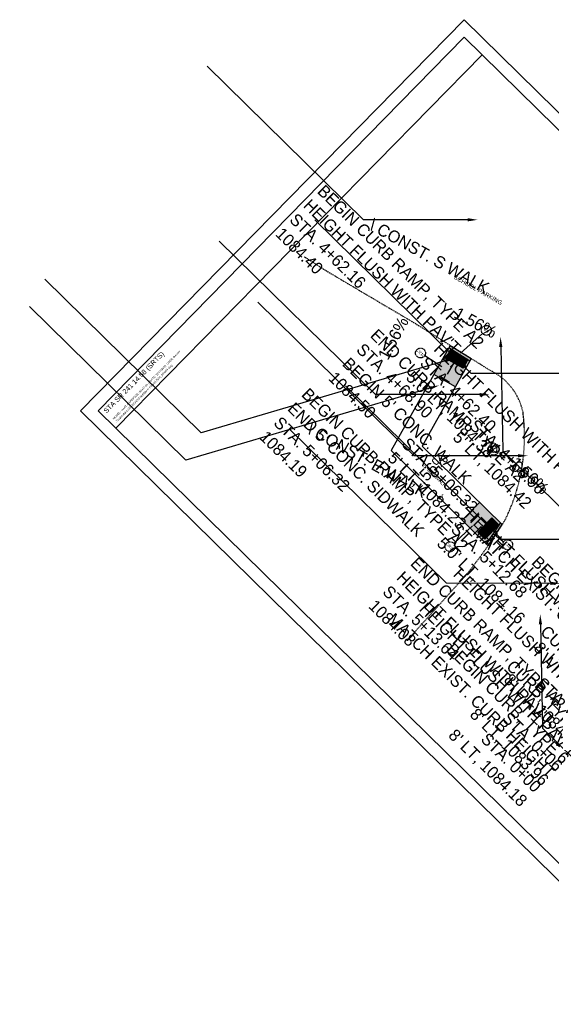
# Model space of a CAD drawing. Header units: feet. Extents: x 2248241 to 2254587, y 438097 to 439087.
# Tile 1 of 8: x 2248241 to 2248348, y 438889 to 439087. Entities that reach past the tile are written whole.
import ezdxf
from ezdxf import colors
from ezdxf.entities.mleader import LeaderData, LeaderLine
from ezdxf.enums import TextEntityAlignment as Align
from ezdxf.math import Vec2, Vec3

# ---------------------------------------------------------------- set-up
doc = ezdxf.new("R2010")
doc.units = ezdxf.units.FT
doc.header["$MEASUREMENT"] = 0
for name, pattern in [('CL', [2, 0.3, -0.15, 1.4, -0.15]), ('OhDOT_USTN1', [0.055, 0.014, -0.041]), ('OhDOT_USTN3', [0.22, 0.165, -0.055]), ('OhDOT_USTN5', [0.11, 0.055, -0.055])]:
    doc.linetypes.add(name, pattern=pattern)
doc.layers.add('5PPBLDG-HAT', color=253, linetype='Continuous', transparency=0.6)
doc.layers.add('PV_P_Curb-Ramp', color=231, linetype='Continuous', transparency=0.5)
for name, color, linetype in [('GE_P_CL', 7, 'CL'), ('GE_P_CL_Text', 7, 'Continuous'), ('LT_X_Foundation', 7, 'OhDOT_USTN1'), ('LT_X_Poles', 2, 'Continuous'), ('PV_P_Curb', 120, 'Continuous'), ('PV_P_Parking_Lot', 5, 'Continuous'), ('PV_P_Walk', 231, 'Continuous'), ('PV_X_Parking_Lot', 7, 'OhDOT_USTN5'), ('SH_Border', 7, 'Continuous'), ('SH_Data', 7, 'Continuous'), ('SH_Text', 7, 'Continuous'), ('TX_P_20', 7, 'Continuous')]:
    doc.layers.add(name, color=color, linetype=linetype)
doc.styles.add('OHDOTSymbols', font='arial.ttf')
doc.styles.add('Slanted-Normal', font='font31.shx', dxfattribs={"height": 0.12})
doc.styles.get("Standard").update_dxf_attribs({"font": 'arial.ttf'})

# ---------------------------------------------------------------- blocks, each defined once
blk = doc.blocks.new('LPOLE')
at = {"layer": 'LT_X_Poles', "color": 2, "linetype": 'Continuous', "lineweight": 0, "flags": 128}
blk.add_lwpolyline([(0.039, 0.148), (-0.039, -0.152), (0.079, -0.152)], dxfattribs=at)
at = {"layer": 'LT_X_Poles', "color": 2, "linetype": 'Continuous', "lineweight": 0}
blk.add_circle((0, 0), 0.065, dxfattribs=at)
blk = doc.blocks.new('HANDFEELERS')
at = {"layer": 'PV_P_Curb-Ramp'}
for p, q in [((0.52, 1.87), (2.52, 2)), ((0.79, -2.12), (2.79, -1.99))]:
    blk.add_line(p, q, dxfattribs=at)
for points in [[(2.79, -1.99), (2.52, 2)], [(0.79, -2.12), (0.52, 1.87)]]:
    blk.add_lwpolyline(points, dxfattribs=at)
for centre, radius in [((0.74, 1.68), 0.0583), ((0.75, 1.48), 0.0583), ((0.76, 1.28), 0.0583), ((0.74, 1.68), 0.03), ((0.75, 1.48), 0.03), ((0.78, 1.08), 0.0583), ((0.76, 1.28), 0.03), ((0.79, 0.89), 0.0583), ((0.8, 0.69), 0.0583), ((0.78, 1.08), 0.03), ((0.79, 0.89), 0.03), ((0.82, 0.49), 0.0583), ((0.8, 0.69), 0.03), ((0.83, 0.29), 0.0583), ((0.82, 0.49), 0.03), ((0.84, 0.09), 0.0583), ((0.83, 0.29), 0.03), ((0.84, 0.09), 0.03), ((0.93, 1.7), 0.0583), ((0.95, 1.5), 0.0583), ((0.93, 1.7), 0.03), ((0.96, 1.3), 0.0583), ((0.95, 1.5), 0.03), ((0.98, 1.1), 0.0583), ((0.96, 1.3), 0.03), ((0.99, 0.9), 0.0583), ((1, 0.7), 0.0583), ((0.98, 1.1), 0.03), ((0.99, 0.9), 0.03), ((1.02, 0.5), 0.0583), ((1, 0.7), 0.03), ((1.03, 0.3), 0.0583), ((1.04, 0.1), 0.0583), ((1.02, 0.5), 0.03), ((1.03, 0.3), 0.03), ((1.04, 0.1), 0.03), ((1.13, 1.71), 0.0583), ((1.15, 1.51), 0.0583), ((1.13, 1.71), 0.03), ((1.16, 1.31), 0.0583), ((1.15, 1.51), 0.03), ((1.18, 1.11), 0.0583), ((1.16, 1.31), 0.03), ((1.19, 0.91), 0.0583), ((1.2, 0.71), 0.0583), ((1.18, 1.11), 0.03), ((1.19, 0.91), 0.03), ((1.22, 0.51), 0.0583), ((1.2, 0.71), 0.03), ((1.23, 0.31), 0.0583), ((1.24, 0.11), 0.0583), ((1.22, 0.51), 0.03), ((1.23, 0.31), 0.03), ((1.24, 0.11), 0.03), ((1.33, 1.72), 0.0583), ((1.35, 1.52), 0.0583), ((1.33, 1.72), 0.03), ((1.36, 1.33), 0.0583), ((1.35, 1.52), 0.03), ((1.37, 1.13), 0.0583), ((1.36, 1.33), 0.03), ((1.39, 0.93), 0.0583), ((1.37, 1.13), 0.03), ((1.4, 0.73), 0.0583), ((1.39, 0.93), 0.03), ((1.42, 0.53), 0.0583), ((1.4, 0.73), 0.03), ((1.43, 0.33), 0.0583), ((1.44, 0.13), 0.0583), ((1.42, 0.53), 0.03), ((1.43, 0.33), 0.03), ((1.44, 0.13), 0.03), ((1.53, 1.74), 0.0583), ((1.55, 1.54), 0.0583), ((1.53, 1.74), 0.03), ((1.56, 1.34), 0.0583), ((1.55, 1.54), 0.03), ((1.57, 1.14), 0.0583), ((1.56, 1.34), 0.03), ((1.59, 0.94), 0.0583), ((1.57, 1.14), 0.03), ((1.6, 0.74), 0.0583), ((1.59, 0.94), 0.03), ((1.61, 0.54), 0.0583), ((1.6, 0.74), 0.03), ((1.63, 0.34), 0.0583), ((1.61, 0.54), 0.03), ((1.64, 0.14), 0.0583), ((1.63, 0.34), 0.03), ((1.66, -0.06), 0.0583), ((1.64, 0.14), 0.03), ((1.73, 1.75), 0.0583), ((1.75, 1.55), 0.0583), ((1.73, 1.75), 0.03), ((1.76, 1.35), 0.0583), ((1.75, 1.55), 0.03), ((1.77, 1.15), 0.0583), ((1.76, 1.35), 0.03), ((1.79, 0.95), 0.0583), ((1.77, 1.15), 0.03), ((1.8, 0.75), 0.0583), ((1.79, 0.95), 0.03), ((1.81, 0.55), 0.0583), ((1.8, 0.75), 0.03), ((1.83, 0.35), 0.0583), ((1.81, 0.55), 0.03), ((1.84, 0.15), 0.0583), ((1.83, 0.35), 0.03), ((1.85, -0.04), 0.0583), ((1.84, 0.15), 0.03), ((1.93, 1.76), 0.0583), ((1.95, 1.57), 0.0583), ((1.93, 1.76), 0.03), ((1.96, 1.37), 0.0583), ((1.97, 1.17), 0.0583), ((1.95, 1.57), 0.03), ((1.96, 1.37), 0.03), ((1.99, 0.97), 0.0583), ((1.97, 1.17), 0.03), ((2, 0.77), 0.0583), ((1.99, 0.97), 0.03), ((2.01, 0.57), 0.0583), ((2, 0.77), 0.03), ((2.03, 0.37), 0.0583), ((2.01, 0.57), 0.03), ((2.04, 0.17), 0.0583), ((2.03, 0.37), 0.03), ((2.05, -0.03), 0.0583), ((2.04, 0.17), 0.03), ((2.13, 1.78), 0.0583), ((2.15, 1.58), 0.0583), ((2.13, 1.78), 0.03), ((2.16, 1.38), 0.0583), ((2.17, 1.18), 0.0583), ((2.15, 1.58), 0.03), ((2.16, 1.38), 0.03), ((2.19, 0.98), 0.0583), ((2.17, 1.18), 0.03), ((2.2, 0.78), 0.0583), ((2.21, 0.58), 0.0583), ((2.19, 0.98), 0.03), ((2.2, 0.78), 0.03), ((2.23, 0.38), 0.0583), ((2.21, 0.58), 0.03), ((2.24, 0.18), 0.0583), ((2.23, 0.38), 0.03), ((2.25, -0.02), 0.0583), ((2.24, 0.18), 0.03), ((2.25, -0.02), 0.03), ((2.33, 1.79), 0.0583), ((2.35, 1.59), 0.0583), ((2.33, 1.79), 0.03), ((2.36, 1.39), 0.0583), ((2.37, 1.19), 0.0583), ((2.35, 1.59), 0.03), ((2.36, 1.39), 0.03), ((2.39, 0.99), 0.0583), ((2.37, 1.19), 0.03), ((2.4, 0.79), 0.0583), ((2.41, 0.59), 0.0583), ((2.39, 0.99), 0.03), ((2.4, 0.79), 0.03), ((2.43, 0.39), 0.0583), ((2.41, 0.59), 0.03), ((2.44, 0.2), 0.0583), ((2.43, 0.39), 0.03), ((2.45, 0), 0.0583), ((2.44, 0.2), 0.03), ((2.45, 0), 0.03), ((0.86, -0.11), 0.0583), ((0.87, -0.31), 0.0583), ((0.86, -0.11), 0.03), ((0.88, -0.51), 0.0583), ((0.87, -0.31), 0.03), ((0.9, -0.71), 0.0583), ((0.88, -0.51), 0.03), ((0.91, -0.91), 0.0583), ((0.9, -0.71), 0.03), ((0.92, -1.11), 0.0583), ((0.91, -0.91), 0.03), ((0.94, -1.31), 0.0583), ((0.92, -1.11), 0.03), ((0.95, -1.51), 0.0583), ((0.94, -1.31), 0.03), ((0.97, -1.71), 0.0583), ((0.95, -1.51), 0.03), ((0.98, -1.91), 0.0583), ((0.97, -1.71), 0.03), ((0.98, -1.91), 0.03), ((1.06, -0.1), 0.0583), ((1.07, -0.3), 0.0583), ((1.06, -0.1), 0.03), ((1.08, -0.5), 0.0583), ((1.07, -0.3), 0.03), ((1.1, -0.7), 0.0583), ((1.08, -0.5), 0.03), ((1.11, -0.9), 0.0583), ((1.1, -0.7), 0.03), ((1.12, -1.1), 0.0583), ((1.11, -0.9), 0.03), ((1.14, -1.3), 0.0583), ((1.12, -1.1), 0.03), ((1.15, -1.5), 0.0583), ((1.14, -1.3), 0.03), ((1.16, -1.7), 0.0583), ((1.15, -1.5), 0.03), ((1.18, -1.89), 0.0583), ((1.16, -1.7), 0.03), ((1.18, -1.89), 0.03), ((1.26, -0.09), 0.0583), ((1.27, -0.28), 0.0583), ((1.28, -0.48), 0.0583), ((1.26, -0.09), 0.03), ((1.27, -0.28), 0.03), ((1.3, -0.68), 0.0583), ((1.28, -0.48), 0.03), ((1.31, -0.88), 0.0583), ((1.3, -0.68), 0.03), ((1.32, -1.08), 0.0583), ((1.31, -0.88), 0.03), ((1.34, -1.28), 0.0583), ((1.32, -1.08), 0.03), ((1.35, -1.48), 0.0583), ((1.34, -1.28), 0.03), ((1.36, -1.68), 0.0583), ((1.35, -1.48), 0.03), ((1.38, -1.88), 0.0583), ((1.36, -1.68), 0.03), ((1.38, -1.88), 0.03), ((1.46, -0.07), 0.0583), ((1.47, -0.27), 0.0583), ((1.48, -0.47), 0.0583), ((1.46, -0.07), 0.03), ((1.47, -0.27), 0.03), ((1.5, -0.67), 0.0583), ((1.48, -0.47), 0.03), ((1.51, -0.87), 0.0583), ((1.52, -1.07), 0.0583), ((1.5, -0.67), 0.03), ((1.51, -0.87), 0.03), ((1.54, -1.27), 0.0583), ((1.52, -1.07), 0.03), ((1.55, -1.47), 0.0583), ((1.54, -1.27), 0.03), ((1.56, -1.67), 0.0583), ((1.55, -1.47), 0.03), ((1.58, -1.87), 0.0583), ((1.56, -1.67), 0.03), ((1.58, -1.87), 0.03), ((1.67, -0.26), 0.0583), ((1.68, -0.46), 0.0583), ((1.66, -0.06), 0.03), ((1.67, -0.26), 0.03), ((1.7, -0.66), 0.0583), ((1.68, -0.46), 0.03), ((1.71, -0.86), 0.0583), ((1.72, -1.06), 0.0583), ((1.7, -0.66), 0.03), ((1.71, -0.86), 0.03), ((1.74, -1.26), 0.0583), ((1.72, -1.06), 0.03), ((1.75, -1.46), 0.0583), ((1.74, -1.26), 0.03), ((1.76, -1.65), 0.0583), ((1.75, -1.46), 0.03), ((1.78, -1.85), 0.0583), ((1.76, -1.65), 0.03), ((1.78, -1.85), 0.03), ((1.87, -0.24), 0.0583), ((1.85, -0.04), 0.03), ((1.88, -0.44), 0.0583), ((1.87, -0.24), 0.03), ((1.9, -0.64), 0.0583), ((1.88, -0.44), 0.03), ((1.91, -0.84), 0.0583), ((1.92, -1.04), 0.0583), ((1.9, -0.64), 0.03), ((1.91, -0.84), 0.03), ((1.94, -1.24), 0.0583), ((1.92, -1.04), 0.03), ((1.95, -1.44), 0.0583), ((1.96, -1.64), 0.0583), ((1.94, -1.24), 0.03), ((1.95, -1.44), 0.03), ((1.98, -1.84), 0.0583), ((1.96, -1.64), 0.03), ((1.98, -1.84), 0.03), ((2.07, -0.23), 0.0583), ((2.05, -0.03), 0.03), ((2.08, -0.43), 0.0583), ((2.07, -0.23), 0.03), ((2.09, -0.63), 0.0583), ((2.08, -0.43), 0.03), ((2.11, -0.83), 0.0583), ((2.09, -0.63), 0.03), ((2.12, -1.03), 0.0583), ((2.11, -0.83), 0.03), ((2.14, -1.23), 0.0583), ((2.12, -1.03), 0.03), ((2.15, -1.43), 0.0583), ((2.16, -1.63), 0.0583), ((2.14, -1.23), 0.03), ((2.15, -1.43), 0.03), ((2.18, -1.83), 0.0583), ((2.16, -1.63), 0.03), ((2.18, -1.83), 0.03), ((2.27, -0.22), 0.0583), ((2.28, -0.42), 0.0583), ((2.27, -0.22), 0.03), ((2.29, -0.62), 0.0583), ((2.28, -0.42), 0.03), ((2.31, -0.82), 0.0583), ((2.29, -0.62), 0.03), ((2.32, -1.02), 0.0583), ((2.31, -0.82), 0.03), ((2.33, -1.21), 0.0583), ((2.32, -1.02), 0.03), ((2.35, -1.41), 0.0583), ((2.33, -1.21), 0.03), ((2.36, -1.61), 0.0583), ((2.35, -1.41), 0.03), ((2.38, -1.81), 0.0583), ((2.36, -1.61), 0.03), ((2.38, -1.81), 0.03), ((2.47, -0.2), 0.0583), ((2.48, -0.4), 0.0583), ((2.47, -0.2), 0.03), ((2.49, -0.6), 0.0583), ((2.48, -0.4), 0.03), ((2.51, -0.8), 0.0583), ((2.49, -0.6), 0.03), ((2.52, -1), 0.0583), ((2.51, -0.8), 0.03), ((2.53, -1.2), 0.0583), ((2.52, -1), 0.03), ((2.55, -1.4), 0.0583), ((2.53, -1.2), 0.03), ((2.56, -1.6), 0.0583), ((2.55, -1.4), 0.03), ((2.58, -1.8), 0.0583), ((2.56, -1.6), 0.03), ((2.58, -1.8), 0.03)]:
    blk.add_circle(centre, radius, dxfattribs=at)

msp = doc.modelspace()

# ---------------------------------------------------------------- hatches: boundary and pattern name
at = {"layer": '5PPBLDG-HAT'}
h = msp.add_hatch(color=256, dxfattribs=at)
h.dxf.hatch_style = 1
h.paths.add_polyline_path([(2248331.553, 439019.053), (2248327.309, 439021.708), (2248324.012, 439015.829), (2248328.373, 439013.384)])
h.paths.add_polyline_path([(2248330.872, 439018.862), (2248329.894, 439017.117), (2248326.405, 439019.074), (2248327.383, 439020.818)], flags=16)
h.paths.add_polyline_path([(2248325.356, 439015.572), (2248327.613, 439014.349), (2248328.042, 439015.14), (2248325.785, 439016.363)], flags=24)
h.paths.add_polyline_path([(2248326.606, 439016.137), (2248327.816, 439018.401), (2248327.023, 439018.825), (2248325.812, 439016.562)], flags=24)
h = msp.add_hatch(color=256, dxfattribs=at)
h.dxf.hatch_style = 1
h.paths.add_polyline_path([(2248330.872, 439018.862), (2248327.383, 439020.818), (2248326.405, 439019.074), (2248329.894, 439017.117)])
h = msp.add_hatch(color=256, dxfattribs=at)
h.dxf.hatch_style = 1
h.paths.add_polyline_path([(2248337.435, 438986.055), (2248333.22, 438990.191), (2248329.718, 438986.623), (2248334.608, 438981.823)])
h.paths.add_polyline_path([(2248334.283, 438982.843), (2248332.855, 438984.244), (2248335.657, 438987.099), (2248337.084, 438985.698)], flags=16)
h.paths.add_polyline_path([(2248331.335, 438986.653), (2248333.139, 438988.479), (2248332.499, 438989.111), (2248330.695, 438987.286)], flags=24)
h.paths.add_polyline_path([(2248333.79, 438986.965), (2248335.672, 438985.22), (2248336.284, 438985.88), (2248334.402, 438987.625)], flags=24)
h = msp.add_hatch(color=256, dxfattribs=at)
h.dxf.hatch_style = 1
h.paths.add_polyline_path([(2248337.084, 438985.698), (2248335.657, 438987.099), (2248332.855, 438984.244), (2248334.283, 438982.843)])
h.paths.add_polyline_path([(2248333.79, 438986.965), (2248335.672, 438985.22), (2248336.284, 438985.88), (2248334.402, 438987.625)], flags=9)
h = msp.add_hatch(color=256, dxfattribs=at)
h.dxf.hatch_style = 1
h.paths.add_polyline_path([(2248337.761, 438985.734), (2248337.435, 438986.055), (2248334.608, 438981.823), (2248334.935, 438981.502)])

# ---------------------------------------------------------------- linework, layer by layer
at = {"layer": 'GE_P_CL_Text'}
for p, q in [((2248329.35, 439020.167, -1627.733), (2248333.812, 439024.054, -1162.273)), ((2248325.606, 439017.387, -400.111), (2248322.186, 439019.624, -78.653)), ((2248325.035, 438990.869), (2248325.385, 438991.225)), ((2248331.821, 438985.496, -485.263), (2248328.037, 438981.974, -78.653)), ((2248336.08, 438983.83, -1359.823), (2248338.067, 438982.294, -1162.273))]:
    msp.add_line(p, q, dxfattribs=at)
at = {"layer": 'GE_P_CL_Text', "linetype": 'OhDOT_USTN3'}
for centre in [(2248334.566, 439024.711, -1083.62), (2248321.349, 439020.171), (2248338.859, 438981.683, -1083.62), (2248327.305, 438981.293)]:
    msp.add_circle(centre, 1, dxfattribs=at)
at = {"layer": 'LT_X_Foundation'}
for start, end in [(160.53969, 27.84628), (27.84628, 160.53969)]:
    msp.add_arc((2248336.062, 439000.869, 1084.069), 1.141, start, end, dxfattribs=at)
at = {"layer": 'PV_P_Curb'}
for points in [[(2248327.044, 439021.284), (2248331.288, 439018.629)], [(2248334.561, 438981.752), (2248337.435, 438986.055)]]:
    msp.add_lwpolyline(points, dxfattribs=at)
at = {"layer": 'PV_P_Parking_Lot'}
for points in [[(2248327.309, 439021.708), (2248331.553, 439019.053)], [(2248334.935, 438981.502), (2248337.761, 438985.734)]]:
    msp.add_lwpolyline(points, dxfattribs=at)
at = {"layer": 'PV_P_Walk'}
for p, q in [((2248327.309, 439021.708), (2248315.473, 439000.604)), ((2248331.553, 439019.053), (2248321.704, 439001.493)), ((2248334.935, 438981.502), (2248315.473, 439000.604)), ((2248337.761, 438985.734), (2248321.704, 439001.493)), ((2248335.657, 438987.099), (2248337.084, 438985.698)), ((2248332.855, 438984.244), (2248334.283, 438982.843))]:
    msp.add_line(p, q, dxfattribs=at)
for points in [[(2248327.383, 439020.818), (2248326.405, 439019.074)], [(2248330.872, 439018.862), (2248327.383, 439020.818)], [(2248329.894, 439017.117), (2248326.405, 439019.074)], [(2248330.872, 439018.862), (2248329.894, 439017.117)], [(2248328.373, 439013.384), (2248324.012, 439015.829)], [(2248333.22, 438990.191), (2248329.718, 438986.623)], [(2248335.657, 438987.099), (2248332.855, 438984.244)], [(2248337.084, 438985.698), (2248334.283, 438982.843)]]:
    msp.add_lwpolyline(points, dxfattribs=at)
at = {"layer": 'PV_X_Parking_Lot'}
msp.add_lwpolyline([(2248297.971, 439039.492), (2248302.781, 439036.437), (2248320.23, 439026.135), (2248335.318, 439016.698)], dxfattribs=at)
at = {"layer": 'PV_X_Parking_Lot', "elevation": 1084.036}
msp.add_lwpolyline([(2248330.35, 438975.408), (2248319.712, 438963.65)], dxfattribs=at)
at = {"layer": 'PV_X_Parking_Lot'}
for centre, radius, start, end in [((2248330.062, 439005.749), 12.146, 12.08886, 64.35871), ((2248304.249, 439003.442), 38, 333.78265, 7.33385), ((2248242.401, 439046.359), 113, 321.10557, 328.10489)]:
    msp.add_arc(centre, radius, start, end, dxfattribs=at)
at = {"layer": 'SH_Border'}
for p, q in [((2248330.099, 439087.056), (2248253.049, 439008.55)), ((2248451.427, 438967.978), (2248330.099, 439087.056)), ((2248330.132, 439083.521), (2248256.584, 439008.583)), ((2248447.892, 438967.945), (2248330.132, 439083.521)), ((2248333.701, 439080.019), (2248260.152, 439005.081)), ((2248374.377, 438889.472), (2248253.049, 439008.55)), ((2248374.343, 438893.008), (2248256.584, 439008.583))]:
    msp.add_line(p, q, dxfattribs=at)
at = {"layer": 'TX_P_20', "linetype": 'ByBlock', "lineweight": -2, "elevation": 1083.62}
for points in [[(2248327.883, 439017.987), (2248326.686, 439015.948)], [(2248327.199, 439014.284), (2248325.166, 439015.493)], [(2248335.256, 438985.26), (2248333.587, 438986.935)]]:
    msp.add_lwpolyline(points, dxfattribs=at)
at = {"layer": 'TX_P_20', "linetype": 'ByBlock', "lineweight": -2}
msp.add_lwpolyline([(2248331.376, 438986.43), (2248333.068, 438988.082)], dxfattribs=at)
at = {"layer": 'TX_P_20'}
for points in [[(2248327.478, 439017.629, 1083.62), (2248327.863, 439017.96, 1083.62), (2248327.606, 439017.522, 1083.62)], [(2248326.843, 439014.691, 1083.62), (2248327.171, 439014.305, 1083.62), (2248326.736, 439014.564, 1083.62)], [(2248331.626, 438986.909), (2248331.398, 438986.456), (2248331.761, 438986.811)], [(2248335.012, 438985.743, 1083.62), (2248335.234, 438985.287, 1083.62), (2248334.876, 438985.646, 1083.62)]]:
    msp.add_solid(points, dxfattribs=at)

# ---------------------------------------------------------------- block references
at = {"layer": '5PPBLDG-HAT'}
for p, rotation in [((2248327.684, 439017.615), 56.82517139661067), ((2248333.914, 438986.247), 311.6470958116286)]:
    msp.add_blockref('HANDFEELERS', p, dxfattribs=dict(at, rotation=rotation))
at = {"layer": 'GE_P_CL', "color": 1, "xscale": 10, "yscale": 10, "zscale": 10, "rotation": 315.5362326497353}
msp.add_blockref('LPOLE', (2248336.062, 439000.869, 1084.069), dxfattribs=at)

# ---------------------------------------------------------------- texts
at = {"layer": 'GE_P_CL_Text', "style": 'Slanted-Normal'}
for s, insert, char_height, width, attachment_point, rotation in [("BEGIN CURB RAMP, TYPE A2\\PHEIGHT FLUSH WITH PAV'T\\PSTA. 4+62.16\\P1084.40", (2248302.14, 439054.139), 2.4, 57.4825, 1, 315.53191), ('\\\\ CONST. S WALK', (2248335.447, 439034.045, 6499.932), 2.4, 87.36758, 3, 330.71431), ('1.56%', (2248327.834, 439027.349, 1083.62), 2.4, 57.4825, 7, 331.53207), ('1.56%', (2248314.815, 439018.546, 1083.62), 2.4, 57.4825, 7, 61.86537), ("END CURB RAMP, TYPE A2\\PSTA. 4+68.90\\PBEGIN 5' CONC. WALK\\P1084.50", (2248312.767, 439025.212), 2.4, 57.4825, 1, 315.53623), ('C9', (2248334.566, 439024.711, -1083.62), 0.6, 14.37063, 5, 315.53623), ("HEIGHT FLUSH WITH PAV'T\\PSTA. 4+62.40\\P5.0' LT, 1084.38", (2248325.542, 439022.472), 2.4, 57.4825, 1, 315.53191), ('CR10', (2248321.349, 439020.171), 0.6, 14.37063, 5, 315.53623), ("BEGIN CURB RAMP, TYPE A2\\PEND 5' CONC. SIDWALK\\PSTA. 5+06.32\\P1084.19", (2248298.957, 439013.357), 2.4, 57.4825, 1, 315.53191), ('\\\\ CONST. E WALK', (2248299.504, 439006.286), 2.4, 87.36758, 1, 330.71431), ("STA. 4+68.90\\P5' LT, 1084.42", (2248346.722, 438993.273), 2.4, 57.4825, 3, 315.54055), ("STA. 5+06.32\\P5' LT, 1084.23", (2248319.058, 439003.417), 2.4, 57.4825, 1, 315.53191), ('\\pxt2;1.56%', (2248320.717, 438992.319), 2.4, 57.4825, 7, 45.32754), ('1.56%', (2248339.113, 438997.759, 1083.62), 2.4, 57.4825, 7, 317.16495), ("\\pxql;5' SIDEWALK", (2248327.915, 438991.423), 0.7, 17.00038, 8, 315.53623), ('5', (2248325.511, 438991.352), 0.6, 0.96304, 8, 315.53623), ("HEIGHT FLUSH WITH PAV'T\\PSTA. 5+12.68\\P5.0' LT, 1084.16", (2248331.751, 438989.153), 2.4, 57.4825, 1, 315.53191), ("BEGIN CURB, TYPE 6\\PMATCH EXIST. CURB HEIGHT\\PSTA. 0+17\\P8' LT, 1083.37", (2248368.584, 438956.681), 2.4, 57.4825, 3, 315.54055), ('CR11', (2248327.305, 438981.293), 0.6, 14.37063, 5, 315.53623), ('C10', (2248338.859, 438981.683, -1083.62), 0.6, 14.37063, 5, 315.53623), ("END CURB RAMP, TYPE A2\\PHEIGHT FLUSH WITH PAV'T\\PSTA. 5+13.64\\P1084.08", (2248320.834, 438979.463), 2.4, 57.4825, 1, 315.53191), ("CURB, TYPE 6\\PHEIGHT FLUSH WITH PAV'T\\PSTA. 0+11\\P8' LT, 1084.02", (2248362.575, 438950.356), 2.4, 57.4825, 3, 315.54055), ("CURB, TYPE 6\\PHEIGHT FLUSH WITH PAV'T\\PSTA. 0+06\\P8' LT, 1083.96", (2248355.747, 438943.4), 2.4, 57.4825, 3, 315.54055), ("BEGIN CURB, TYPE 6\\PMATCH EXIST. CURB HEIGHT\\PSTA. 0+00\\P8' LT, 1084.18", (2248351.443, 438939.217), 2.4, 57.4825, 3, 315.54055)]:
    msp.add_mtext(s, dxfattribs=dict(at, insert=insert, char_height=char_height, width=width, attachment_point=attachment_point, rotation=rotation))
at = {"layer": 'SH_Border', "insert": (2248332.925, 439032.822), "char_height": 0.875, "attachment_point": 5, "rotation": 330.71431, "style": 'OHDOTSymbols'}
msp.add_mtext_dynamic_manual_height_columns('SCHOOL PARKING', width=59.58188, gutter_width=5, heights=[11.559], dxfattribs=at)
at = {"layer": 'SH_Data', "linetype": 'Continuous'}
for s, p in [('MODEL: SuvFt. PAPERSIZE: 34x22 (In.)  DATE: 12/17/2025  USER: fwerner', (2248259.759, 439006.785)), (':\\\\Submittal-117553\\CADDFiles\\Sheet Files\\117553_MD004.dwg', (2248260.335, 439006.22))]:
    msp.add_text(s, height=0.4, rotation=45.53623, dxfattribs=at).set_placement(p)
at = {"layer": 'SH_Text', "linetype": 'Continuous', "style": 'OHDOTSymbols'}
msp.add_text('STA SR 241 14.58 (SRTS)', height=1, rotation=45.53623, dxfattribs=at).set_placement((2248263.414, 439014.637), align=Align.TOP_CENTER)

# ---------------------------------------------------------------- leaders
at = {"layer": 'TX_P_20'}
ml = msp.add_multileader_mtext('Standard', dxfattribs=at)
ml.set_content('', color=256)
ml.set_leader_properties()
ml.build(insert=Vec2(0, 0))
ml.multileader.update_dxf_attribs({"dogleg_length": 2.2, "arrow_head_size": 2, "scale": 20})
ctx = ml.context
ctx.base_point, ctx.scale, ctx.char_height, ctx.arrow_head_size, ctx.landing_gap_size, ctx.plane_origin, ctx.plane_x_axis, ctx.plane_y_axis = Vec3(2248278.531, 439077.729), 20, 2, 2, 1.8, Vec3(2248316.361, 439096.167), Vec3(-0.7136408, 0.7005119), Vec3(-0.7005119, -0.7136408)
notes = []
notes.append((ctx, [(1, (1, 1, 0), (2248309.931, 439046.906), (-0.7136408, 0.7005119), 44, [(0, [(2248332.795, 439046.901)], 0, [])])]))
ctx.mtext.insert, ctx.mtext.text_direction, ctx.mtext.rotation, ctx.mtext.flow_direction = Vec3(2248276.546, 439078.276), Vec3(-0.7136408, 0.7005119), -3.141668, 5
ml = msp.add_multileader_mtext('Standard', dxfattribs=at)
ml.set_content('', color=256)
ml.set_leader_properties()
ml.build(insert=Vec2(0, 0))
ml.multileader.update_dxf_attribs({"dogleg_length": 2.2, "arrow_head_size": 2, "scale": 20})
ctx = ml.context
ctx.base_point, ctx.scale, ctx.char_height, ctx.arrow_head_size, ctx.landing_gap_size, ctx.plane_origin, ctx.plane_x_axis, ctx.plane_y_axis = Vec3(2248300.092, 439046.911), 20, 2, 2, 1.8, Vec3(2248337.922, 439065.349), Vec3(-0.7136408, 0.7005119), Vec3(-0.7005119, -0.7136408)
notes.append((ctx, [(1, (1, 1, 0), (2248331.492, 439016.088), (-0.7136408, 0.7005119), 44, [(0, [(2248354.356, 439016.082)], 0, [])])]))
ctx.mtext.insert, ctx.mtext.text_direction, ctx.mtext.rotation, ctx.mtext.flow_direction = Vec3(2248298.106, 439047.458), Vec3(-0.7136408, 0.7005119), -3.141668, 5
ml = msp.add_multileader_mtext('Standard', dxfattribs=at)
ml.set_content('', color=256)
ml.set_leader_properties()
ml.build(insert=Vec2(0, 0))
ml.multileader.update_dxf_attribs({"dogleg_length": 2.2, "arrow_head_size": 2, "scale": 20})
ctx = ml.context
ctx.base_point, ctx.scale, ctx.char_height, ctx.arrow_head_size, ctx.landing_gap_size, ctx.plane_origin, ctx.plane_x_axis, ctx.plane_y_axis = Vec3(2248280.939, 439042.644), 20, 2, 2, 1.8, Vec3(2248318.77, 439061.082), Vec3(-0.7136408, 0.7005119), Vec3(-0.7005119, -0.7136408)
notes.append((ctx, [(1, (1, 1, 0), (2248312.34, 439011.821), (-0.7136408, 0.7005119), 44, [(0, [(2248335.204, 439011.816)], 0, [])])]))
ctx.mtext.insert, ctx.mtext.text_direction, ctx.mtext.rotation, ctx.mtext.flow_direction = Vec3(2248278.954, 439043.191), Vec3(-0.7136408, 0.7005119), -3.141668, 5
ml = msp.add_multileader_mtext('Standard', dxfattribs=at)
ml.set_content('', color=256)
ml.set_leader_properties()
ml.build(insert=Vec2(0, 0))
ml.multileader.update_dxf_attribs({"dogleg_length": 2.2, "arrow_head_size": 2, "scale": 20})
ctx = ml.context
ctx.base_point, ctx.scale, ctx.char_height, ctx.arrow_head_size, ctx.landing_gap_size, ctx.plane_origin, ctx.plane_x_axis, ctx.plane_y_axis = Vec3(2248245.895, 439034.974), 20, 2, 2, 1.8, Vec3(2248306.443, 439064.647), Vec3(-0.7136935, 0.7004581), Vec3(-0.7004581, -0.7136935)
notes.append((ctx, [(1, (1, 1, 0), (2248277.298, 439004.154), (-0.7136935, 0.7004581), 44, [(0, [(2248328.22, 439019.151)], 0, [])])]))
ctx.mtext.insert, ctx.mtext.text_direction, ctx.mtext.rotation, ctx.mtext.flow_direction = Vec3(2248243.91, 439035.521), Vec3(-0.7136935, 0.7004581), -3.1415927, 5
ml = msp.add_multileader_mtext('Standard', dxfattribs=at)
ml.set_content('', color=256)
ml.set_leader_properties()
ml.build(insert=Vec2(0, 0))
ml.multileader.update_dxf_attribs({"dogleg_length": 2.2, "arrow_head_size": 2, "scale": 20})
ctx = ml.context
ctx.base_point, ctx.scale, ctx.char_height, ctx.arrow_head_size, ctx.landing_gap_size, ctx.plane_origin, ctx.plane_x_axis, ctx.plane_y_axis = Vec3(2248242.823, 439029.497), 20, 2, 2, 1.8, Vec3(2248303.372, 439059.17), Vec3(-0.7136935, 0.7004581), Vec3(-0.7004581, -0.7136935)
notes.append((ctx, [(1, (1, 1, 0), (2248274.226, 438998.677), (-0.7136935, 0.7004581), 44, [(0, [(2248325.149, 439013.675)], 0, [])])]))
ctx.mtext.insert, ctx.mtext.text_direction, ctx.mtext.rotation, ctx.mtext.flow_direction = Vec3(2248240.838, 439030.045), Vec3(-0.7136935, 0.7004581), -3.1415927, 5
ml = msp.add_multileader_mtext('Standard', dxfattribs=at)
ml.set_content('', color=256)
ml.set_leader_properties()
ml.build(insert=Vec2(0, 0))
ml.multileader.update_dxf_attribs({"dogleg_length": 2.2, "arrow_head_size": 2, "scale": 20})
ctx = ml.context
ctx.base_point, ctx.scale, ctx.char_height, ctx.arrow_head_size, ctx.landing_gap_size, ctx.plane_origin, ctx.plane_x_axis, ctx.plane_y_axis = Vec3(2248288.662, 439030.377), 20, 2, 2, 1.8, Vec3(2248326.493, 439048.816), Vec3(-0.7136408, 0.7005119), Vec3(-0.7005119, -0.7136408)
notes.append((ctx, [(1, (1, 1, 0), (2248320.062, 438999.555), (-0.7136408, 0.7005119), 44, [(0, [(2248342.926, 438999.549)], 0, [])])]))
ctx.mtext.insert, ctx.mtext.text_direction, ctx.mtext.rotation, ctx.mtext.flow_direction = Vec3(2248286.677, 439030.925), Vec3(-0.7136408, 0.7005119), -3.141668, 5
ml = msp.add_multileader_mtext('Standard', dxfattribs=at)
ml.set_content('', color=256)
ml.set_leader_properties()
ml.build(insert=Vec2(0, 0))
ml.multileader.update_dxf_attribs({"dogleg_length": 2.2, "arrow_head_size": 2, "scale": 20})
ctx = ml.context
ctx.base_point, ctx.scale, ctx.char_height, ctx.arrow_head_size, ctx.landing_gap_size, ctx.plane_origin, ctx.plane_x_axis, ctx.plane_y_axis = Vec3(2248371.835, 438967.182), 20, 2, 2, 1.8, Vec3(2248386.993, 439007.873), Vec3(-0.7137463, 0.7004043), Vec3(-0.7004043, -0.7137463)
ctx.text_align_type = 2
notes.append((ctx, [(1, (1, 1, 0), (2248337.861, 439000.521), (0.7137463, -0.7004043), 44, [(0, [(2248337.427, 439023.382)], 0, [])])]))
ctx.mtext.insert, ctx.mtext.text_direction, ctx.mtext.rotation, ctx.mtext.alignment, ctx.mtext.flow_direction = Vec3(2248369.85, 438967.729), Vec3(-0.7137463, 0.7004043), -3.1415173, 3, 5
ml = msp.add_multileader_mtext('Standard', dxfattribs=at)
ml.set_content('', color=256)
ml.set_leader_properties()
ml.build(insert=Vec2(0, 0))
ml.multileader.update_dxf_attribs({"dogleg_length": 2.2, "arrow_head_size": 2, "scale": 20})
ctx = ml.context
ctx.base_point, ctx.scale, ctx.char_height, ctx.arrow_head_size, ctx.landing_gap_size, ctx.plane_origin, ctx.plane_x_axis, ctx.plane_y_axis = Vec3(2248306.3, 439013.591), 20, 2, 2, 1.8, Vec3(2248344.131, 439032.03), Vec3(-0.7136408, 0.7005119), Vec3(-0.7005119, -0.7136408)
notes.append((ctx, [(1, (1, 1, 0), (2248337.7, 438982.769), (-0.7136408, 0.7005119), 44, [(0, [(2248360.565, 438982.763)], 0, [])])]))
ctx.mtext.insert, ctx.mtext.text_direction, ctx.mtext.rotation, ctx.mtext.flow_direction = Vec3(2248304.315, 439014.139), Vec3(-0.7136408, 0.7005119), -3.141668, 5
ml = msp.add_multileader_mtext('Standard', dxfattribs=at)
ml.set_content('', color=256)
ml.set_leader_properties()
ml.build(insert=Vec2(0, 0))
ml.multileader.update_dxf_attribs({"dogleg_length": 2.2, "arrow_head_size": 2, "scale": 20})
ctx = ml.context
ctx.base_point, ctx.scale, ctx.char_height, ctx.arrow_head_size, ctx.landing_gap_size, ctx.plane_origin, ctx.plane_x_axis, ctx.plane_y_axis = Vec3(2248295.189, 439004.777), 20, 2, 2, 1.8, Vec3(2248333.02, 439023.215), Vec3(-0.7136408, 0.7005119), Vec3(-0.7005119, -0.7136408)
notes.append((ctx, [(1, (1, 1, 0), (2248326.589, 438973.954), (-0.7136408, 0.7005119), 44, [(0, [(2248349.454, 438973.949)], 0, [])])]))
ctx.mtext.insert, ctx.mtext.text_direction, ctx.mtext.rotation, ctx.mtext.flow_direction = Vec3(2248293.204, 439005.324), Vec3(-0.7136408, 0.7005119), -3.141668, 5
ml = msp.add_multileader_mtext('Standard', dxfattribs=at)
ml.set_content('', color=256)
ml.set_leader_properties()
ml.build(insert=Vec2(0, 0))
ml.multileader.update_dxf_attribs({"dogleg_length": 2.2, "arrow_head_size": 2, "scale": 20})
ctx = ml.context
ctx.base_point, ctx.scale, ctx.char_height, ctx.arrow_head_size, ctx.landing_gap_size, ctx.plane_origin, ctx.plane_x_axis, ctx.plane_y_axis = Vec3(2248379.802, 438911.528), 20, 2, 2, 1.8, Vec3(2248394.96, 438952.219), Vec3(-0.7137463, 0.7004043), Vec3(-0.7004043, -0.7137463)
ctx.text_align_type = 2
notes.append((ctx, [(1, (1, 1, 0), (2248345.828, 438944.868), (0.7137463, -0.7004043), 44, [(0, [(2248345.395, 438967.728)], 0, [])])]))
ctx.mtext.insert, ctx.mtext.text_direction, ctx.mtext.rotation, ctx.mtext.alignment, ctx.mtext.flow_direction = Vec3(2248377.817, 438912.075), Vec3(-0.7137463, 0.7004043), -3.1415173, 3, 5
for ctx, leaders in notes:
    for number, flags, end, landing, length, lines in leaders:
        leader = LeaderData()
        leader.index, (leader.has_last_leader_line, leader.has_dogleg_vector, leader.attachment_direction) = number, flags
        leader.last_leader_point, leader.dogleg_vector, leader.dogleg_length = Vec3(end), Vec3(landing), length
        for number, points, colour, breaks in lines:
            line = LeaderLine()
            line.index, line.vertices, line.color, line.breaks = number, Vec3.list(points), colors.encode_raw_color(colour), breaks
            leader.lines.append(line)
        ctx.leaders.append(leader)

doc.saveas('drawing.dxf')
